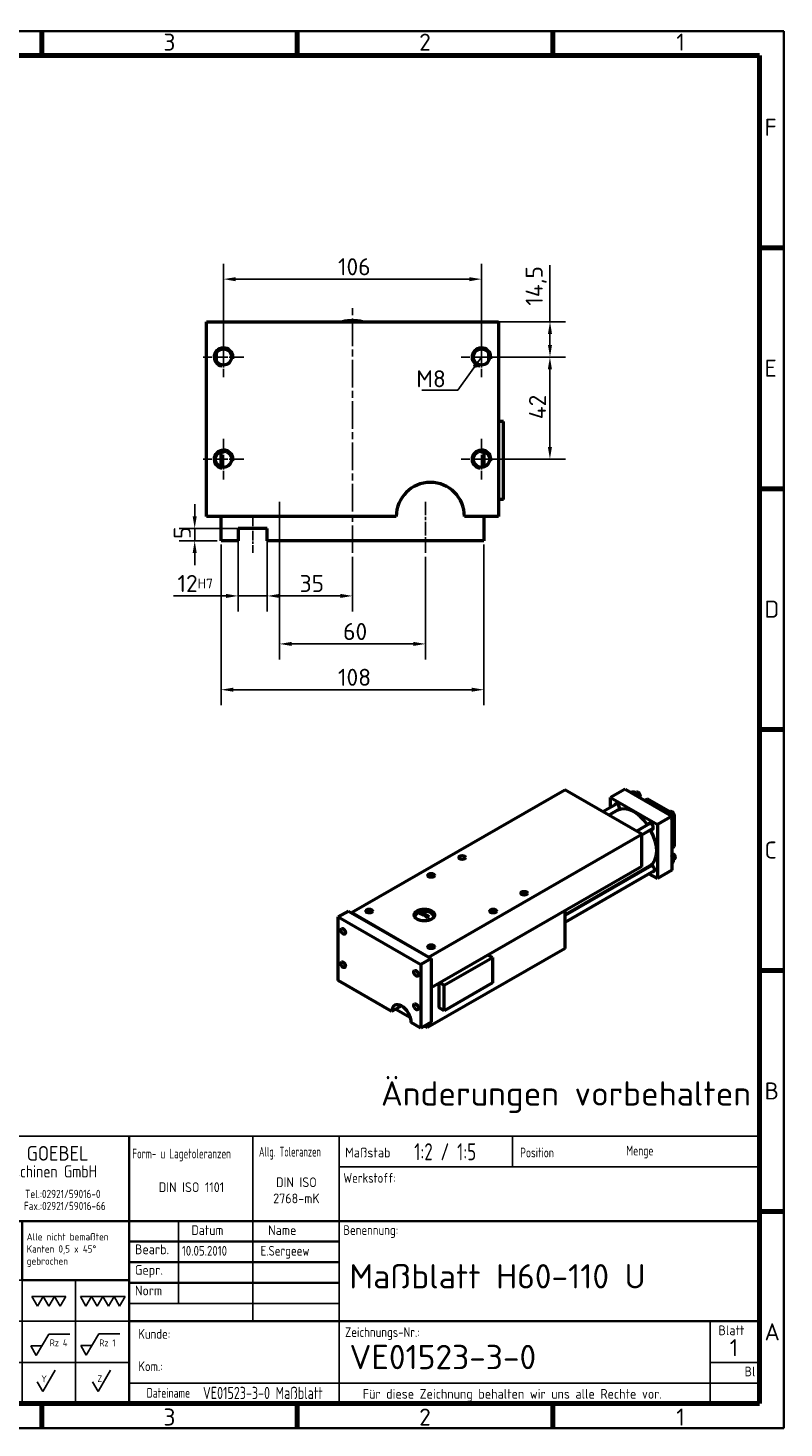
# Model space of a CAD drawing. Header units: millimetres. Extents: x 10 to 830, y 10 to 585.
# Tile 3 of 3: x 519 to 830, y 10 to 585. Entities that reach past the tile are written whole.
import ezdxf
from ezdxf.enums import TextEntityAlignment as Align

# ---------------------------------------------------------------- set-up
doc = ezdxf.new("R2010")
doc.units = ezdxf.units.MM
doc.header["$LTSCALE"] = 2
doc.linetypes.add('CHAIN', pattern=[0.3543, 0.2362, -0.0295, 0.0591, -0.0295])
doc.layers.get('0').update_dxf_attribs({"lineweight": 25})
for name, color, linetype, lineweight in [('AM_BOR', 7, 'Continuous', 50), ('Bemaßung (ISO)', 7, 'Continuous', 25), ('Mittellinie (ISO)', 7, 'Continuous', 25), ('Mittelpunktmarkierung (ISO)', 7, 'Continuous', 25), ('Rahmen (ISO)', 7, 'Continuous', 70), ('Sichtbar (ISO)', 7, 'Continuous', 50), ('Sichtbar schmal (ISO)', 7, 'Continuous', 35), ('Symbol (ISO)', 7, 'Continuous', 25), ('Titel (ISO)', 7, 'Continuous', 50)]:
    doc.layers.add(name, color=color, linetype=linetype, lineweight=lineweight)
doc.styles.add('ACDINTS_30', font='isocp.shx')
doc.styles.add('ACDINTS_31', font='isocp.shx')
doc.styles.add('ACDINTS_32', font='isocp.shx')
doc.styles.add('ACDINTS_33', font='isocp.shx')
doc.styles.add('ACDINTS_34', font='isocp.shx')
doc.styles.add('ACDINTS_35', font='isocp.shx')
doc.styles.add('ACDINTS_40', font='isocp.shx')
doc.styles.add('ACDINTS_41', font='isocp.shx')
doc.styles.add('Notiztext (DIN)', font='isocpeur.ttf')
doc.styles.get("Standard").update_dxf_attribs({"font": 'ISOCP.shx'})
doc.styles.add('TextStyle32', font='isocp.shx')
doc.styles.add('TextStyle51', font='isocp.shx', dxfattribs={"width": 0.8})
doc.styles.add('TextStyle52', font='isocp.shx', dxfattribs={"width": 0.8})
doc.styles.add('TextStyle53', font='isocp.shx')
doc.styles.add('TextStyle54', font='isocp.shx')
doc.styles.add('TextStyle55', font='isocp.shx', dxfattribs={"width": 0.8})
doc.styles.add('TextStyle56', font='isocp.shx', dxfattribs={"width": 0.8})
doc.styles.add('TextStyle59', font='isocp.shx', dxfattribs={"width": 0.8})
doc.styles.add('TextStyle60', font='isocp.shx', dxfattribs={"width": 0.8})
doc.styles.add('TextStyle61', font='isocp.shx', dxfattribs={"width": 0.8})
doc.styles.add('TextStyle62', font='isocp.shx')
doc.styles.add('TextStyle63', font='isocp.shx')
doc.styles.add('TextStyle64', font='isocp.shx', dxfattribs={"width": 0.8})
doc.styles.add('TextStyle65', font='isocp.shx', dxfattribs={"width": 0.8})
doc.dimstyles.new('Standard (DIN)', dxfattribs={"dimscale": 2, "dimtxt": 3.5, "dimasz": 2.5, "dimexe": 3.175, "dimexo": 0.8, "dimgap": 0.8, "dimtad": 1, "dimdec": 3, "dimrnd": 1e-08, "dimtxsty": 'Notiztext (DIN)', "dimcen": 0.09, "dimdle": 10, "dimclrd": 256, "dimclre": 256, "dimclrt": 256, "dimazin": 2, "dimtfac": 0.571429, "dimtdec": 3, "dimtmove": 0, "dimatfit": 3, "dimfxl": 1, "dimtolj": 1, "dimlwd": -1, "dimlwe": -1, "dimarcsym": 0})
doc.dimstyles.new('Standard - Methode 2a (DIN)$7', dxfattribs={"dimscale": 2, "dimtxt": 3.5, "dimasz": 2.5, "dimexe": 3.175, "dimexo": 0.8, "dimgap": 0.8, "dimtad": 1, "dimtih": 1, "dimtoh": 1, "dimrnd": 1e-08, "dimtxsty": 'Notiztext (DIN)', "dimcen": 0.09, "dimdle": 10, "dimclrd": 256, "dimclre": 256, "dimclrt": 256, "dimazin": 2, "dimtfac": 1, "dimtmove": 0, "dimatfit": 3, "dimfxl": 1, "dimtolj": 1, "dimlwd": -1, "dimlwe": -1, "dimarcsym": 0})

# ---------------------------------------------------------------- blocks, each defined once
blk = doc.blocks.new('Ränder Hagen+Goebel Rahmen')
at = {"layer": 'Rahmen (ISO)', "linetype": 'Continuous', "lineweight": 35}
for p, q in [((5, 292), (415, 292)), ((415, 292), (415, 5)), ((5, 5), (415, 5))]:
    blk.add_line(p, q, dxfattribs=at)
at = {"layer": 'Rahmen (ISO)'}
for p, q in [((262.5, 287), (262.5, 292)), ((315, 287), (315, 292)), ((367.5, 287), (367.5, 292)), ((10, 287), (410, 287)), ((410, 287), (410, 10)), ((410, 247.5), (415, 247.5)), ((410, 198), (415, 198)), ((410, 148.5), (415, 148.5)), ((410, 99), (415, 99)), ((410, 49.5), (415, 49.5)), ((10, 10), (410, 10)), ((262.5, 10), (262.5, 5)), ((315, 10), (315, 5)), ((367.5, 10), (367.5, 5))]:
    blk.add_line(p, q, dxfattribs=at)
at = {"layer": 'Symbol (ISO)', "char_height": 3.5, "style": 'Notiztext (DIN)'}
for s, insert, attachment_point in [('3', (288.75, 288), 8), ('2', (341.25, 288), 8), ('1', (393.75, 288), 8), ('F', (411, 272.25), 4), ('E', (411, 222.75), 4), ('D', (411, 173.25), 4), ('C', (411, 123.75), 4), ('B', (411, 74.25), 4), ('A', (411, 24.75), 4), ('3', (288.75, 9), 2), ('2', (341.25, 9), 2), ('1', (393.75, 9), 2)]:
    blk.add_mtext(s, dxfattribs=dict(at, insert=insert, attachment_point=attachment_point))
blk = doc.blocks.new('Schriftfelder Hagen+Goebel')
at = {"color": 7}
for p, q in [((294.29, 154.82), (111.41, 154.82)), ((111.41, 154.82), (111.41, 99.83)), ((294.29, 99.83), (294.29, 154.82)), ((111.41, 99.83), (294.29, 99.83))]:
    blk.add_line(p, q, dxfattribs=at)
at = {"color": 7, "linetype": 'Continuous', "lineweight": 25}
for p, q in [((117.99, 152.46), (117.99, 139.96)), ((118.25, 152.46), (118.25, 139.96)), ((114.07, 150.62), (114.07, 147.01)), ((114.34, 150.85), (114.34, 147.01)), ((114.6, 151.05), (114.6, 147.01)), ((114.87, 151.24), (114.87, 147.01)), ((115.13, 151.4), (115.13, 147.01)), ((115.4, 151.54), (115.4, 147.01)), ((115.67, 151.67), (115.67, 147.01)), ((115.93, 151.78), (115.93, 147.01)), ((116.2, 151.88), (116.2, 147.01)), ((116.39, 151.98), (116.39, 147.01)), ((119.85, 150.25), (119.85, 142.17)), ((120.12, 150.12), (120.12, 142.3)), ((120.38, 149.97), (120.38, 142.45)), ((120.65, 149.8), (120.65, 142.62)), ((120.92, 149.6), (120.92, 147.01)), ((121.23, 149.31), (122.36, 150.44)), ((121.71, 149.8), (121.71, 147.01)), ((121.98, 150.07), (121.98, 147.01)), ((122.25, 150.33), (122.25, 147.01)), ((122.51, 150.25), (122.51, 147.01)), ((122.78, 149.97), (122.78, 147.01)), ((123.04, 149.62), (123.04, 147.01)), ((114.07, 147.01), (116.39, 147.01)), ((120.78, 147.01), (124.06, 147.01)), ((120.78, 147.01), (120.78, 145.41)), ((121.18, 149.36), (121.18, 147.01)), ((121.45, 149.54), (121.45, 147.01)), ((123.31, 149.2), (123.31, 147.01)), ((123.58, 148.68), (123.58, 147.01)), ((123.84, 147.97), (123.84, 147.01)), ((114.07, 145.41), (114.07, 141.8)), ((114.07, 145.41), (116.39, 145.41)), ((114.34, 145.41), (114.34, 141.57)), ((114.6, 145.41), (114.6, 141.37)), ((114.87, 145.41), (114.87, 141.18)), ((115.13, 145.41), (115.13, 141.02)), ((115.4, 145.41), (115.4, 140.88)), ((115.67, 145.41), (115.67, 140.75)), ((115.93, 145.41), (115.93, 140.64)), ((116.2, 145.41), (116.2, 140.54)), ((116.39, 145.41), (116.39, 140.44)), ((120.78, 145.41), (122.44, 145.41)), ((120.92, 145.41), (120.92, 142.82)), ((121.18, 145.41), (121.18, 143.06)), ((121.45, 145.41), (121.45, 143.34)), ((121.71, 145.41), (121.71, 143.68)), ((121.98, 145.41), (121.98, 144.11)), ((122.25, 145.41), (122.25, 144.7)), ((111.41, 125.21), (142.75, 125.21)), ((120.75, 125.21), (120.75, 99.83)), ((131.75, 125.21), (131.75, 99.83)), ((142.75, 125.21), (142.75, 99.83)), ((153.75, 125.21), (153.75, 99.83)), ((111.41, 116.75), (164.75, 116.75)), ((111.41, 108.29), (164.75, 108.29))]:
    blk.add_line(p, q, dxfattribs=at)
at = {"color": 7, "linetype": 'Continuous', "lineweight": 35}
blk.add_line((142.75, 125.21), (164.75, 125.21), dxfattribs=at)
for p, q in [((125.1, 121.84), (127.41, 121.84)), ((125.1, 121.84), (126.25, 119.84)), ((126.25, 119.84), (127.41, 121.84)), ((134.94, 121.85), (137.25, 121.85)), ((134.94, 121.85), (136.1, 119.85)), ((136.1, 119.85), (137.25, 121.85)), ((137.25, 121.85), (138.41, 119.85)), ((137.25, 121.85), (139.56, 121.85)), ((138.41, 119.85), (139.56, 121.85)), ((144.79, 121.84), (147.1, 121.84)), ((144.79, 121.84), (145.94, 119.84)), ((145.94, 119.84), (147.1, 121.84)), ((148.25, 119.84), (147.1, 121.84)), ((149.41, 121.84), (147.1, 121.84)), ((149.41, 121.84), (148.25, 119.84)), ((149.41, 121.84), (150.56, 119.84)), ((149.41, 121.84), (151.72, 121.84)), ((150.56, 119.84), (151.72, 121.84)), ((154.73, 121.84), (155.88, 119.84)), ((154.73, 121.84), (157.04, 121.84)), ((155.88, 119.84), (157.04, 121.84)), ((157.04, 121.84), (159.35, 121.84)), ((157.04, 121.84), (158.19, 119.84)), ((158.19, 119.84), (159.35, 121.84)), ((161.66, 121.84), (159.35, 121.84)), ((160.5, 119.84), (159.35, 121.84)), ((161.66, 121.84), (160.5, 119.84)), ((161.66, 121.84), (163.97, 121.84)), ((161.66, 121.84), (162.81, 119.84)), ((162.81, 119.84), (163.97, 121.84)), ((113.6, 109.77), (116.15, 114.17)), ((116.15, 114.17), (120.35, 114.17)), ((123.01, 109.74), (125.55, 114.14)), ((125.55, 114.14), (130.76, 114.14)), ((134.08, 109.74), (136.62, 114.14)), ((136.62, 114.14), (141.57, 114.14)), ((145.69, 109.7), (148.23, 114.1)), ((148.23, 114.1), (152.55, 114.1)), ((155.96, 109.79), (158.5, 114.19)), ((158.5, 114.19), (162.82, 114.19)), ((112.45, 111.77), (113.6, 109.77)), ((121.85, 111.74), (123.01, 109.74)), ((121.85, 111.74), (124.16, 111.74)), ((132.92, 111.74), (134.08, 109.74)), ((132.92, 111.74), (135.23, 111.74)), ((144.53, 111.7), (146.84, 111.7)), ((144.53, 111.7), (145.69, 109.7)), ((154.81, 111.79), (157.12, 111.79)), ((154.81, 111.79), (155.96, 109.79)), ((115.4, 102.33), (117.94, 106.73)), ((124.85, 102.33), (127.39, 106.73)), ((135.92, 102.33), (138.46, 106.73)), ((147.01, 102.33), (149.55, 106.73)), ((158.39, 102.33), (160.93, 106.73)), ((114.25, 104.33), (115.4, 102.33)), ((123.7, 104.33), (124.85, 102.33)), ((134.76, 104.33), (135.92, 102.33)), ((145.85, 104.33), (147.01, 102.33)), ((157.23, 104.33), (158.39, 102.33))]:
    blk.add_line(p, q)
at = {"color": 7, "lineweight": 35}
blk.add_line((164.75, 120.98), (164.75, 99.83), dxfattribs=at)
at = {"color": 7, "linetype": 'Continuous', "lineweight": 25}
for radius in [6.25, 5.99]:
    blk.add_circle((118.12, 146.21), radius, dxfattribs=at)
blk.add_circle((115.4, 103.66), 0.667)
for start, end in [(45, 66.8002), (293.1998, 349.5243)]:
    blk.add_arc((118.12, 146.21), 4.39, start, end, dxfattribs=at)
for centre, start, end in [((114.92, 120.36), 21.9122, 185.4858), ((117.09, 121.23), 201.9122, 5.4858)]:
    blk.add_arc(centre, 1.17, start, end)
at = {"layer": 'AM_BOR', "color": 7, "linetype": 'Continuous', "lineweight": 35}
for p, q in [((164.75, 154.82), (164.75, 120.98)), ((111.41, 137.35), (294.29, 137.35)), ((142.75, 125.21), (142.75, 137.35))]:
    blk.add_line(p, q, dxfattribs=at)
at = {"layer": 'AM_BOR', "color": 7, "linetype": 'Continuous', "lineweight": 25}
for p, q in [((190.15, 154.82), (190.15, 116.75)), ((207.93, 154.82), (207.93, 99.83)), ((243.49, 154.82), (243.49, 148.49)), ((207.93, 148.49), (294.29, 148.49)), ((174.91, 137.35), (174.91, 120.43)), ((164.75, 120.43), (207.93, 120.43)), ((284.13, 116.75), (284.13, 99.83)), ((284.13, 108.29), (294.29, 108.29)), ((164.75, 104.06), (294.29, 104.06))]:
    blk.add_line(p, q, dxfattribs=at)
at = {"layer": 'AM_BOR', "color": 7, "lineweight": 35}
blk.add_line((164.75, 116.75), (294.29, 116.75), dxfattribs=at)
at = {"layer": 'Titel (ISO)', "color": 7, "linetype": 'Continuous', "lineweight": 35}
for p, q in [((164.75, 133.12), (207.93, 133.12)), ((164.75, 128.89), (207.93, 128.89)), ((207.93, 124.66), (164.75, 124.66))]:
    blk.add_line(p, q, dxfattribs=at)
at = {"color": 7}
blk.add_text('HAGEN & GOEBEL', height=3, dxfattribs=at).set_placement((126.55, 149.76))
at = {"color": 7, "width": 0.9}
for s, height, p in [('Werkzeugmaschinen GmbH', 2.5, (125.45, 146.3)), ('Sälzerweg 3', 1.7, (124.88, 142.11)), ('Tel.:02921/59016-0', 1.7, (143.38, 142.07)), ('D-59494 Soest', 1.7, (124.99, 139.35)), ('Fax.:02921/59016-66', 1.7, (143.13, 139.6))]:
    blk.add_text(s, height=height, dxfattribs=at).set_placement(p)
at = {"color": 7, "style": 'ACDINTS_30', "width": 0.8}
blk.add_text('Oberflächenbeschaffenheit', height=2, dxfattribs=at).set_placement((113.16, 132.88))
at = {"color": 7, "style": 'ACDINTS_30'}
for s, p in [('Gepr.', (165.95, 126.31)), ('Norm', (165.95, 122.08))]:
    blk.add_text(s, height=2, dxfattribs=at).set_placement(p)
at = {"color": 7, "char_height": 2, "attachment_point": 1, "line_spacing_factor": 0.332}
for s, insert in [('\\fISOCP|b0|i0;\\W0.90;\\H2.0000;Werkstoff:', (208.77, 147.21)), ('\\fISOCP|b0|i0;\\W0.90;\\H2.0000;Benennung:', (208.76, 136.5)), ('\\fISOCP|b0|i0;\\W0.90;\\H2.0000;Zeichnungs-Nr.:', (209.11, 115.53))]:
    blk.add_mtext(s, dxfattribs=dict(at, insert=insert))
at = {"char_height": 1.4}
for s, insert, attachment_point, style in [('roh', (117.1, 114.56), 7, 'ACDINTS_40'), ('Rz 63', (125.53, 111.62), 7, 'ACDINTS_40'), ('Rz 16', (136.89, 111.67), 7, 'ACDINTS_40'), ('Rz 4', (148.45, 111.63), 7, 'ACDINTS_40'), ('Rz 1', (158.63, 111.62), 7, 'ACDINTS_40'), ('W', (125.69, 104.24), 9, 'ACDINTS_41'), ('X', (136.76, 104.25), 9, 'ACDINTS_41'), ('Y', (147.85, 104.24), 9, 'ACDINTS_41'), ('Z', (159.23, 104.26), 9, 'ACDINTS_41')]:
    blk.add_mtext(s, dxfattribs=dict(at, insert=insert, attachment_point=attachment_point, style=style))
at = {"color": 7, "insert": (166.66, 115.16), "char_height": 2, "width": 31.2179, "attachment_point": 1, "line_spacing_factor": 0.996}
blk.add_mtext('\\fISOCP|b0|i0;\\W0.90;\\H2.0000;Kunde:\\P\\PKom.:', dxfattribs=at)
at = {"layer": 'AM_BOR', "color": 7, "style": 'ACDINTS_30'}
for s, width, p in [('Allg. Toleranzen', 0.7, (191.43, 150.6)), ('Position', 0.8, (245.09, 150.43)), ('Menge', 0.8, (266.9, 150.83)), ('Form- u Lagetoleranzen', 0.75, (165.41, 150.21)), ('Dateiname', 0.8, (168.36, 101.05))]:
    blk.add_text(s, height=2, dxfattribs=dict(at, width=width)).set_placement(p)
for s, p in [('Maßstab', (209.15, 150.43)), ('Bearb.', (165.95, 130.54))]:
    blk.add_text(s, height=2, dxfattribs=at).set_placement(p)
at = {"layer": 'AM_BOR', "color": 7, "style": 'ACDINTS_32', "width": 0.983632}
blk.add_text('Datum', height=2, dxfattribs=at).set_placement((180.84, 134.48), align=Align.CENTER)
at = {"layer": 'AM_BOR', "color": 7, "style": 'ACDINTS_31'}
blk.add_text('Name', height=2, dxfattribs=at).set_placement((199.12, 134.48), align=Align.RIGHT)
at = {"layer": 'AM_BOR', "color": 7, "style": 'ACDINTS_32'}
for s, p in [('Blatt', (288.5, 113.9)), ('Bl', (292.31, 105.44))]:
    blk.add_text(s, height=2, dxfattribs=at).set_placement(p, align=Align.CENTER)
at = {"layer": 'AM_BOR', "color": 7, "line_spacing_factor": 0.996}
for s, insert, char_height, width, attachment_point, style in [('DIN ISO 2768-mK', (199.12, 141), 2, 15.0375, 8, 'ACDINTS_34'), (' \\PAlle nicht bemaßten Kanten 0,5 x 45° gebrochen', (143.71, 137.35), 1.5, 20.5101, 1, 'ACDINTS_35')]:
    blk.add_mtext(s, dxfattribs=dict(at, insert=insert, char_height=char_height, width=width, attachment_point=attachment_point, style=style))
at = {"layer": 'AM_BOR', "color": 7, "char_height": 2, "line_spacing_factor": 0.332}
for s, insert, attachment_point, style in [('DIN ISO 1101', (177.55, 143.3), 8, 'ACDINTS_34'), ('DIN ISO 1302 Reihe 3', (114.36, 130.23), 1, 'ACDINTS_33'), ('Für diese Zeichnung behalten wir uns alle Rechte vor.', (212.76, 102.85), 1, 'ACDINTS_33')]:
    blk.add_mtext(s, dxfattribs=dict(at, insert=insert, attachment_point=attachment_point, style=style))
at = {"layer": 'AM_BOR', "color": 7}
for tag, p, height, style, width in [('Maßstab:', (223.33, 149.84), 3.5, 'TextStyle64', 0.8), ('Positionsnummer', (254.96, 149.95), 3.5, 'TextStyle61', 0.8), ('Menge', (277.56, 149.84), 3.5, 'TextStyle60', 0.8), ('Material', (224.04, 143.99), 3, 'TextStyle52', 0.8), ('Halbzeug_(1.Zeile)', (261.93, 144.06), 3, 'TextStyle56', 0.8), ('Material_(2.Zeile)', (224.02, 139.81), 3, 'TextStyle51', 0.8), ('Halbzeug_(2.Zeile)', (261.93, 139.78), 3, 'TextStyle55', 0.8), ('ERSTELLUNGSDATUM', (175.59, 130.24), 2, 'TextStyle63', 0.9), ('AUTOR', (191.76, 130.24), 2, 'TextStyle62', 0.9), ('KONTROLLDATUM', (175.75, 126.01), 2, 'TextStyle53', 0.9), ('KONTROLLIERT_VON', (192.23, 126.32), 2, 'TextStyle54', 0.9), ('Beschreibung_2', (213.59, 121), 3.5, 'TextStyle59', 0.8), ('DATEINAME', (179.92, 100.78), 2.5, 'TextStyle65', 0.8)]:
    blk.add_attdef(tag, p, '', height=height, dxfattribs=dict(at, style=style, width=width))
at = {"layer": 'AM_BOR', "color": 7, "style": 'TextStyle32'}
blk.add_attdef('Plot-Datum', text='', height=3, dxfattribs=at).set_placement((288.92, 100.24), align=Align.CENTER)
at = {"layer": 'Titel (ISO)', "style": 'Notiztext (DIN)'}
blk.add_attdef('TITEL', text='', height=5, dxfattribs=at).set_placement((210, 126), align=Align.MIDDLE_LEFT)
blk.add_attdef('Blattnummer', text='', height=3.5, dxfattribs=at).set_placement((290.13, 111.34), align=Align.MIDDLE_CENTER)
at = {"layer": 'Titel (ISO)', "color": 7, "style": 'Notiztext (DIN)'}
blk.add_attdef('BAUTEILNUMMER', text='', height=5, dxfattribs=at).set_placement((210.03, 109.41), align=Align.MIDDLE_LEFT)
blk = doc.blocks.new('*D22')
at = {"layer": 'Bemaßung (ISO)'}
for p, q in [((587.86, 384.6), (587.86, 389.6)), ((616.1, 379.6), (581.51, 379.6)), ((597.1, 374.6), (581.51, 374.6)), ((587.86, 379.6), (587.86, 374.6)), ((587.86, 369.6), (587.86, 364.6))]:
    blk.add_line(p, q, dxfattribs=at)
for points in [[(587.03, 384.6), (588.69, 384.6), (587.86, 379.6)], [(587.03, 369.6), (588.69, 369.6), (587.86, 374.6)]]:
    blk.add_solid(points, dxfattribs=at)
at = {"layer": 'Defpoints', "color": 0}
for p in [(587.86, 374.6), (598.7, 374.6), (617.7, 379.6)]:
    blk.add_point(p, dxfattribs=at)
at = {"layer": 'Bemaßung (ISO)', "insert": (579.26, 375.35), "char_height": 7, "attachment_point": 1, "rotation": 90, "style": 'Notiztext (DIN)'}
blk.add_mtext('\\A1;5', dxfattribs=at)
blk = doc.blocks.new('*D23')
at = {"layer": 'Bemaßung (ISO)'}
for p, q in [((605.7, 378), (605.7, 345.58)), ((617.7, 378), (617.7, 345.58)), ((600.7, 351.93), (579.2, 351.93)), ((617.7, 351.93), (605.7, 351.93)), ((622.7, 351.93), (627.7, 351.93))]:
    blk.add_line(p, q, dxfattribs=at)
for points in [[(600.7, 352.76), (600.7, 351.09), (605.7, 351.93)], [(622.7, 352.76), (622.7, 351.09), (617.7, 351.93)]]:
    blk.add_solid(points, dxfattribs=at)
at = {"layer": 'Defpoints', "color": 0}
for p in [(605.7, 379.6), (617.7, 379.6), (605.7, 351.93)]:
    blk.add_point(p, dxfattribs=at)
at = {"layer": 'Bemaßung (ISO)', "insert": (580.8, 360.53), "char_height": 7, "attachment_point": 1, "style": 'Notiztext (DIN)'}
blk.add_mtext('\\A1;12\\fISOCPEUR|b0|i0;\\H4.0000;H7', dxfattribs=at)
blk = doc.blocks.new('*D24')
at = {"layer": 'Bemaßung (ISO)'}
for p, q in [((617.7, 373), (617.7, 345.58)), ((652.7, 368), (652.7, 345.58)), ((622.7, 351.93), (647.7, 351.93))]:
    blk.add_line(p, q, dxfattribs=at)
for points in [[(622.7, 352.76), (622.7, 351.09), (617.7, 351.93)], [(647.7, 352.76), (647.7, 351.09), (652.7, 351.93)]]:
    blk.add_solid(points, dxfattribs=at)
at = {"layer": 'Defpoints', "color": 0}
for p in [(617.7, 374.6), (652.7, 369.6), (652.7, 351.93)]:
    blk.add_point(p, dxfattribs=at)
at = {"layer": 'Bemaßung (ISO)', "insert": (631, 360.53), "char_height": 7, "attachment_point": 1, "style": 'Notiztext (DIN)'}
blk.add_mtext('\\A1;35', dxfattribs=at)
blk = doc.blocks.new('*D25')
at = {"layer": 'Bemaßung (ISO)'}
for p, q in [((622.7, 389), (622.7, 325.85)), ((682.7, 368), (682.7, 325.85)), ((627.7, 332.2), (677.7, 332.2))]:
    blk.add_line(p, q, dxfattribs=at)
for points in [[(627.7, 333.03), (627.7, 331.37), (622.7, 332.2)], [(677.7, 333.03), (677.7, 331.37), (682.7, 332.2)]]:
    blk.add_solid(points, dxfattribs=at)
at = {"layer": 'Defpoints', "color": 0}
for p in [(622.7, 390.6), (682.7, 369.6), (682.7, 332.2)]:
    blk.add_point(p, dxfattribs=at)
at = {"layer": 'Bemaßung (ISO)', "insert": (648.87, 340.8), "char_height": 7, "attachment_point": 1, "style": 'Notiztext (DIN)'}
blk.add_mtext('\\A1;60', dxfattribs=at)
blk = doc.blocks.new('*D26')
at = {"layer": 'Bemaßung (ISO)'}
for p, q in [((598.7, 373), (598.7, 307.04)), ((706.7, 373), (706.7, 307.04)), ((603.7, 313.39), (701.7, 313.39))]:
    blk.add_line(p, q, dxfattribs=at)
for points in [[(603.7, 314.22), (603.7, 312.56), (598.7, 313.39)], [(701.7, 314.22), (701.7, 312.56), (706.7, 313.39)]]:
    blk.add_solid(points, dxfattribs=at)
at = {"layer": 'Defpoints', "color": 0}
for p in [(598.7, 374.6), (706.7, 374.6), (706.7, 313.39)]:
    blk.add_point(p, dxfattribs=at)
at = {"layer": 'Bemaßung (ISO)', "insert": (646.75, 321.99), "char_height": 7, "attachment_point": 1, "style": 'Notiztext (DIN)'}
blk.add_mtext('\\A1;108', dxfattribs=at)
blk = doc.blocks.new('*D27')
at = {"layer": 'Bemaßung (ISO)'}
for p, q in [((599.7, 451.7), (599.7, 488.45)), ((705.7, 451.7), (705.7, 488.45)), ((604.7, 482.1), (700.7, 482.1))]:
    blk.add_line(p, q, dxfattribs=at)
for points in [[(604.7, 482.93), (604.7, 481.26), (599.7, 482.1)], [(700.7, 482.93), (700.7, 481.26), (705.7, 482.1)]]:
    blk.add_solid(points, dxfattribs=at)
at = {"layer": 'Defpoints', "color": 0}
for p in [(705.7, 482.1), (599.7, 450.1), (705.7, 450.1)]:
    blk.add_point(p, dxfattribs=at)
at = {"layer": 'Bemaßung (ISO)', "insert": (646.75, 490.7), "char_height": 7, "attachment_point": 1, "style": 'Notiztext (DIN)'}
blk.add_mtext('\\A1;106', dxfattribs=at)
blk = doc.blocks.new('*D28')
at = {"layer": 'Bemaßung (ISO)'}
for p, q in [((733.85, 464.6), (733.85, 487.85)), ((594.3, 464.6), (740.2, 464.6)), ((733.85, 455.1), (733.85, 459.6)), ((707.3, 450.1), (740.2, 450.1))]:
    blk.add_line(p, q, dxfattribs=at)
for points in [[(733.01, 459.6), (734.68, 459.6), (733.85, 464.6)], [(733.01, 455.1), (734.68, 455.1), (733.85, 450.1)]]:
    blk.add_solid(points, dxfattribs=at)
at = {"layer": 'Defpoints', "color": 0}
for p in [(592.7, 464.6), (705.7, 450.1), (733.85, 450.1)]:
    blk.add_point(p, dxfattribs=at)
at = {"layer": 'Bemaßung (ISO)', "insert": (723.85, 471.2), "char_height": 7, "attachment_point": 1, "rotation": 90, "style": 'Notiztext (DIN)'}
blk.add_mtext('\\A1;14,5', dxfattribs=at)
blk = doc.blocks.new('*D29')
at = {"layer": 'Bemaßung (ISO)'}
for p, q in [((707.3, 450.1), (740.17, 450.1)), ((733.82, 445.1), (733.82, 413.1)), ((707.3, 408.1), (740.17, 408.1))]:
    blk.add_line(p, q, dxfattribs=at)
for points in [[(732.98, 445.1), (734.65, 445.1), (733.82, 450.1)], [(732.98, 413.1), (734.65, 413.1), (733.82, 408.1)]]:
    blk.add_solid(points, dxfattribs=at)
at = {"layer": 'Defpoints', "color": 0}
for p in [(705.7, 450.1), (705.7, 408.1), (733.82, 408.1)]:
    blk.add_point(p, dxfattribs=at)
at = {"layer": 'Bemaßung (ISO)', "insert": (725.22, 424.55), "char_height": 7, "attachment_point": 1, "rotation": 90, "style": 'Notiztext (DIN)'}
blk.add_mtext('\\A1;42', dxfattribs=at)

msp = doc.modelspace()

# ---------------------------------------------------------------- linework, layer by layer
at = {"layer": 'Mittellinie (ISO)', "linetype": 'CHAIN', "ltscale": 23.990969}
msp.add_line((652.702, 369.5951), (652.702, 470.8989), dxfattribs=at)
at = {"layer": 'Mittellinie (ISO)', "linetype": 'CHAIN', "ltscale": 11.667578}
for p, q in [((622.702, 390.5951), (622.702, 369.5951)), ((682.702, 390.5951), (682.702, 369.5951))]:
    msp.add_line(p, q, dxfattribs=at)
at = {"layer": 'Mittellinie (ISO)', "linetype": 'CHAIN', "ltscale": 8.333956}
msp.add_line((611.702, 384.5951), (611.702, 369.5951), dxfattribs=at)
at = {"layer": 'Mittelpunktmarkierung (ISO)', "linetype": 'CHAIN', "ltscale": 9.249035}
for p, q in [((599.702, 458.4186), (599.702, 441.7716)), ((705.702, 458.4186), (705.702, 441.7716)), ((608.0255, 450.0951), (591.3785, 450.0951)), ((714.0255, 450.0951), (697.3785, 450.0951)), ((599.702, 416.4186), (599.702, 399.7716)), ((705.702, 416.4186), (705.702, 399.7716)), ((608.0255, 408.0951), (591.3785, 408.0951)), ((714.0255, 408.0951), (697.3785, 408.0951))]:
    msp.add_line(p, q, dxfattribs=at)
at = {"layer": 'Sichtbar (ISO)'}
for p, q in [((592.702, 384.5951), (592.702, 464.5951)), ((592.702, 464.5951), (712.702, 464.5951)), ((712.702, 464.5951), (712.702, 384.5951)), ((596.702, 451.5254), (596.702, 448.6649)), ((708.702, 448.6649), (708.702, 451.5254)), ((714.702, 423.5951), (712.702, 423.5951)), ((714.702, 391.5951), (714.702, 423.5951)), ((598.702, 404.9257), (598.702, 411.2646)), ((706.702, 411.2646), (706.702, 404.9257)), ((714.702, 391.5951), (712.702, 391.5951)), ((670.702, 384.5951), (592.702, 384.5951)), ((598.702, 374.5951), (598.702, 384.5951)), ((712.702, 384.5951), (698.702, 384.5951)), ((706.702, 384.5951), (706.702, 374.5951)), ((605.702, 374.5951), (598.702, 374.5951)), ((617.702, 379.5951), (605.702, 379.5951)), ((605.702, 379.5951), (605.702, 374.5951)), ((617.702, 374.5951), (617.702, 379.5951)), ((706.702, 374.5951), (617.702, 374.5951)), ((652.2427, 221.7891), (739.9239, 272.2814)), ((771.6023, 254.039), (739.9239, 272.2814)), ((764.6726, 272.4992), (758.7329, 269.0787)), ((764.6726, 272.4992), (783.9059, 261.4235)), ((767.0898, 271.1072), (767.2108, 271.177)), ((767.7139, 270.7479), (768.6357, 271.2787)), ((768.9697, 270.9928), (769.4477, 271.268)), ((770.1906, 271.1255), (770.0498, 271.2073)), ((755.5656, 263.2739), (761.1822, 266.5083)), ((758.7329, 265.0978), (758.7329, 269.0787)), ((758.7329, 269.0787), (777.9662, 258.003)), ((769.9555, 269.457), (770.039, 269.5051)), ((770.5338, 269.124), (770.6453, 269.1882)), ((770.895, 269.9024), (770.895, 269.7395)), ((772.6076, 267.9298), (773.7236, 268.5724)), ((783.1041, 263.1705), (773.7236, 268.5724)), ((757.9703, 261.8892), (762.3799, 264.4285)), ((761.7624, 263.8611), (758.1541, 261.7833)), ((758.7329, 262.1166), (758.7329, 262.3283)), ((783.9059, 261.4235), (777.9662, 258.003)), ((780.9323, 263.1359), (781.6011, 263.521)), ((782.4985, 262.234), (783.2328, 262.6568)), ((782.811, 263.0018), (783.3069, 263.2873)), ((783.9059, 261.4235), (783.9059, 239.1862)), ((783.9059, 260.4437), (784.1051, 260.5584)), ((784.0499, 263.1448), (783.9091, 263.2266)), ((784.0306, 260.9345), (784.5046, 261.2075)), ((785.0373, 262.0573), (784.7055, 262.2484)), ((784.7543, 261.8943), (785.0373, 262.0573)), ((784.7543, 261.9217), (784.7543, 261.7588)), ((785.0373, 248.9766), (785.0373, 262.0573)), ((683.921, 203.5467), (771.6023, 254.039)), ((769.4246, 255.293), (775.0415, 258.5276)), ((771.6023, 253.7776), (776.2392, 256.4478)), ((771.6023, 240.7293), (771.6023, 254.039)), ((777.9662, 258.003), (777.9662, 235.7657)), ((783.9059, 248.325), (785.0373, 248.9766)), ((783.9059, 242.7222), (784.6714, 243.1631)), ((784.6158, 245.7631), (784.475, 245.8448)), ((784.5956, 243.5523), (785.0705, 243.8258)), ((785.3202, 244.5399), (785.3202, 244.377)), ((771.6023, 240.7293), (685.0524, 190.8886)), ((740.0653, 220.6785), (775.6074, 241.1458)), ((774.9368, 240.9833), (740.0653, 220.9022)), ((740.0653, 217.909), (776.8051, 239.066)), ((772.1155, 239.135), (771.9213, 239.2468)), ((777.9662, 235.7657), (774.5201, 237.7502)), ((783.9059, 239.1862), (777.9662, 235.7657)), ((651.1113, 222.4406), (646.8686, 219.9975)), ((646.8686, 193.8359), (646.8686, 219.9975)), ((646.8686, 219.9975), (680.8098, 200.4521)), ((651.1113, 222.4406), (685.0524, 202.8952)), ((683.921, 203.5467), (652.2427, 221.7891)), ((684.1641, 219.8568), (680.8495, 221.7656)), ((740.0653, 207.0979), (740.0653, 222.5684)), ((685.0524, 202.8952), (680.8098, 200.4521)), ((740.0653, 207.0979), (683.4968, 174.5222)), ((685.0524, 202.8952), (685.0524, 176.7337)), ((690.4264, 191.9306), (710.2254, 203.3321)), ((710.2254, 203.3321), (708.4432, 204.3584)), ((710.2254, 203.3321), (710.2254, 192.8675)), ((680.8098, 200.4521), (680.8098, 174.2905)), ((668.9304, 181.1314), (646.8686, 193.8359)), ((688.1637, 192.6803), (688.1637, 182.7691)), ((690.4264, 191.9306), (688.6442, 192.957)), ((710.2254, 192.8675), (690.4264, 181.466)), ((690.4264, 181.466), (690.4264, 191.9306)), ((672.9055, 183.4206), (668.9304, 181.1314)), ((676.5388, 178.5291), (670.4751, 182.021)), ((690.4264, 181.466), (688.1637, 182.7691)), ((680.8098, 174.2905), (676.85, 176.5708)), ((685.0524, 176.7337), (680.8098, 174.2905)), ((683.4968, 174.5222), (682.3544, 175.1801)), ((683.4968, 175.8379), (683.4968, 174.5222))]:
    msp.add_line(p, q, dxfattribs=at)
at = {"layer": 'Sichtbar (ISO)', "flags": 128}
for points in [[(768.6357, 271.2787), (768.5899, 271.2863), (768.5439, 271.2927), (768.4977, 271.2979), (768.4512, 271.3021), (768.4041, 271.3053), (768.3564, 271.3075), (768.308, 271.3087), (768.2587, 271.3089), (768.2083, 271.3082), (768.1568, 271.3066), (768.1039, 271.3041), (768.0496, 271.3006), (767.9936, 271.2962), (767.9359, 271.2908), (767.8762, 271.2845), (767.8143, 271.2772), (767.75, 271.2688), (767.6831, 271.2594), (767.6133, 271.2488), (767.5404, 271.2371), (767.464, 271.2241), (767.3839, 271.2098), (767.2997, 271.1941), (767.2108, 271.177)], [(770.039, 269.5051), (769.9942, 269.6013), (769.9492, 269.6933), (769.904, 269.7817), (769.8584, 269.8668), (769.8122, 269.9489), (769.7654, 270.0284), (769.7179, 270.1055), (769.6694, 270.1805), (769.6199, 270.2537), (769.5692, 270.3253), (769.5172, 270.3956), (769.4637, 270.4647), (769.4086, 270.5328), (769.3517, 270.6002), (769.2928, 270.6671), (769.2317, 270.7337), (769.1683, 270.8001), (769.1023, 270.8666), (769.0334, 270.9333), (768.9614, 271.0005), (768.886, 271.0684), (768.8068, 271.1373), (768.7235, 271.2073), (768.6357, 271.2787)], [(770.0687, 269.3918), (770.0676, 269.3964), (770.0664, 269.4011), (770.0653, 269.4058), (770.0641, 269.4104), (770.063, 269.4151), (770.0618, 269.4198), (770.0606, 269.4245), (770.0594, 269.4291), (770.0582, 269.4338), (770.057, 269.4385), (770.0557, 269.4433), (770.0545, 269.448), (770.0533, 269.4527), (770.052, 269.4574), (770.0508, 269.4622), (770.0495, 269.4669), (770.0482, 269.4716), (770.0469, 269.4764), (770.0456, 269.4812), (770.0443, 269.4859), (770.043, 269.4907), (770.0417, 269.4955), (770.0404, 269.5003), (770.039, 269.5051)], [(783.2328, 262.6568), (783.1771, 262.71), (783.1217, 262.7606), (783.0664, 262.8086), (783.0109, 262.8545), (782.9551, 262.8983), (782.8989, 262.9403), (782.8421, 262.9806), (782.7846, 263.0193), (782.726, 263.0567), (782.6664, 263.0928), (782.6056, 263.1278), (782.5432, 263.1617), (782.4793, 263.1946), (782.4135, 263.2268), (782.3457, 263.2581), (782.2756, 263.2889), (782.2031, 263.319), (782.1278, 263.3487), (782.0495, 263.3779), (781.9679, 263.4069), (781.8827, 263.4355), (781.7934, 263.4641), (781.6997, 263.4925), (781.6011, 263.521)], [(783.889, 261.4332), (783.8704, 261.486), (783.8513, 261.5382), (783.8317, 261.5898), (783.8114, 261.641), (783.7905, 261.6918), (783.769, 261.7422), (783.7468, 261.7923), (783.7239, 261.8422), (783.7003, 261.8919), (783.6759, 261.9414), (783.6508, 261.991), (783.6248, 262.0405), (783.598, 262.09), (783.5703, 262.1397), (783.5416, 262.1896), (783.512, 262.2397), (783.4813, 262.29), (783.4495, 262.3408), (783.4166, 262.392), (783.3825, 262.4436), (783.3471, 262.4959), (783.3104, 262.5488), (783.2723, 262.6024), (783.2328, 262.6568)], [(784.1051, 260.5584), (784.0983, 260.5982), (784.0913, 260.6373), (784.0843, 260.6758), (784.0771, 260.7138), (784.0698, 260.7513), (784.0624, 260.7882), (784.0548, 260.8246), (784.0471, 260.8605), (784.0393, 260.896), (784.0314, 260.931), (784.0234, 260.9656), (784.0152, 260.9997), (784.0069, 261.0335), (783.9984, 261.0669), (783.9898, 261.0999), (783.9811, 261.1326), (783.9722, 261.1649), (783.9632, 261.1969), (783.954, 261.2286), (783.9447, 261.26), (783.9353, 261.2912), (783.9256, 261.322), (783.9159, 261.3527), (783.9059, 261.383)], [(783.9059, 260.1053), (783.9168, 260.1246), (783.9275, 260.1438), (783.9379, 260.1629), (783.9481, 260.1819), (783.958, 260.2008), (783.9677, 260.2196), (783.9771, 260.2384), (783.9864, 260.2571), (783.9954, 260.2758), (784.0042, 260.2945), (784.0127, 260.3132), (784.0211, 260.3318), (784.0292, 260.3504), (784.0371, 260.3691), (784.0448, 260.3877), (784.0523, 260.4064), (784.0596, 260.4252), (784.0667, 260.444), (784.0736, 260.4628), (784.0803, 260.4817), (784.0868, 260.5007), (784.0931, 260.5199), (784.0992, 260.5391), (784.1051, 260.5584)], [(784.6714, 243.1631), (784.6534, 243.2674), (784.6346, 243.3677), (784.6149, 243.4644), (784.5943, 243.5577), (784.5728, 243.6481), (784.5503, 243.7358), (784.5268, 243.8212), (784.5022, 243.9044), (784.4766, 243.9858), (784.4498, 244.0655), (784.4218, 244.1438), (784.3924, 244.221), (784.3618, 244.2971), (784.3297, 244.3725), (784.2961, 244.4472), (784.2608, 244.5216), (784.2239, 244.5958), (784.1851, 244.6699), (784.1444, 244.7442), (784.1015, 244.819), (784.0565, 244.8943), (784.009, 244.9704), (783.9589, 245.0475), (783.9059, 245.126)], [(783.9059, 241.9459), (783.9634, 242.0155), (784.0173, 242.082), (784.0681, 242.1456), (784.1158, 242.2066), (784.1609, 242.2652), (784.2034, 242.3216), (784.2436, 242.3762), (784.2815, 242.429), (784.3174, 242.4802), (784.3514, 242.5301), (784.3835, 242.5788), (784.414, 242.6264), (784.4428, 242.673), (784.4701, 242.7189), (784.4959, 242.7641), (784.5204, 242.8088), (784.5435, 242.8531), (784.5653, 242.8971), (784.5859, 242.941), (784.6053, 242.9848), (784.6235, 243.0288), (784.6406, 243.0731), (784.6566, 243.1178), (784.6714, 243.1631)]]:
    msp.add_lwpolyline(points, dxfattribs=at)
at = {"layer": 'Sichtbar (ISO)'}
for centre in [(599.702, 450.0951), (705.702, 450.0951), (599.702, 408.0951), (705.702, 408.0951)]:
    msp.add_circle(centre, 3.3235, dxfattribs=at)
for centre, radius, start, end in [((652.702, 446.9285), 18.1391, 76.8943841, 103.1056159), ((684.702, 384.5951), 14, 0, 180)]:
    msp.add_arc(centre, radius, start, end, dxfattribs=at)
for centre, major_axis, ratio, start_param, end_param in [((770.0465, 270.2281), (-0.5988, 1.0399), 0.57809312, 3.14159265, 6.28318531), ((770.1879, 270.3096), (-0.499, 0.8666), 0.57809312, 3.92892453, 5.49585344), ((761.4198, 265.2603), (-0.6986, 1.2132), 0.57809312, 2.60049313, 6.82428483), ((768.3496, 252.4222), (-6.5872, 11.4389), 0.57809312, 4.86075826, 6.28318531), ((783.9058, 262.2474), (-0.5988, 1.0399), 0.57809312, 3.14159265, 6.28318531), ((784.0472, 262.3289), (-0.499, 0.8666), 0.57809312, 3.92892453, 5.49585344), ((775.2791, 257.2796), (-0.6986, 1.2132), 0.57809312, 2.60049313, 6.82428483), ((768.3496, 252.4222), (6.5872, -11.4389), 0.57809312, 0, 1.53679712), ((784.4717, 244.8657), (-0.5988, 1.0399), 0.57809312, 3.14159265, 6.22953289), ((784.6131, 244.9471), (-0.499, 0.8666), 0.57809312, 3.92892453, 5.49585344), ((775.845, 239.8979), (-0.6986, 1.2132), 0.57809312, 2.60049313, 6.82428483), ((682.224, 219.5038), (-4.2, 0), 0.5758617, 5.94623669, 6.00935832), ((682.224, 219.9943), (4, 0), 0.5758617, 0.03307035, 3.1085223), ((682.224, 220.6483), (2.3777, 0), 0.5758617, 2.18715902, 2.52522996), ((681.9411, 214.8716), (-3.6208, 6.2876), 0.57809312, 5.17079237, 5.82864933), ((682.5068, 215.1974), (3.6208, -6.2876), 0.57809312, 2.02919972, 2.68705668), ((682.224, 220.6483), (-2.3777, 0), 0.5758617, 2.18715902, 2.52522996), ((682.224, 219.5038), (4.2, 0), 0.5758617, 0.27382699, 0.33694862), ((672.8902, 178.8511), (-2.7946, 4.8529), 0.57809312, 3.92892453, 7.07051718)]:
    msp.add_ellipse(centre, major_axis=major_axis, ratio=ratio, start_param=start_param, end_param=end_param, dxfattribs=at)
for centre, major_axis, ratio in [((697.7803, 244.4292), (1.3294, 0), 0.5758617), ((685.0524, 237.0997), (1.3294, 0), 0.5758617), ((723.2362, 229.7701), (1.3294, 0), 0.5758617), ((659.5966, 222.4406), (1.3294, 0), 0.5758617), ((682.224, 220.8118), (4.2, 0), 0.5758617), ((710.5083, 222.4406), (1.3294, 0), 0.5758617), ((648.8485, 214.1155), (-0.6634, 1.152), 0.57809312), ((685.0524, 207.7816), (1.3294, 0), 0.5758617), ((648.8485, 200.3807), (-0.6634, 1.152), 0.57809312), ((678.8299, 196.8504), (-0.6634, 1.152), 0.57809312), ((678.8299, 183.1156), (-0.6634, 1.152), 0.57809312)]:
    msp.add_ellipse(centre, major_axis=major_axis, ratio=ratio, dxfattribs=at)
at = {"layer": 'Sichtbar schmal (ISO)'}
for centre in [(599.702, 450.0951), (705.702, 450.0951), (599.702, 408.0951), (705.702, 408.0951)]:
    msp.add_arc(centre, 4, 350, 260, dxfattribs=at)

# ---------------------------------------------------------------- block references
at = {"xscale": 2, "yscale": 2, "zscale": 2}
msp.add_blockref('Ränder Hagen+Goebel Rahmen', (0, 0), dxfattribs=at)
msp.add_blockref('Schriftfelder Hagen+Goebel', (231.4132, -179.6567), dxfattribs=at).add_auto_attribs({'Blattnummer': '1 ', 'TITEL': 'Maßblatt H60-110 U', 'BAUTEILNUMMER': 'VE01523-3-0 ', 'AUTOR': 'E.Sergeew', 'ERSTELLUNGSDATUM': '10.05.2010', 'Maßstab:': '1:2 / 1:5', 'DATEINAME': 'VE01523-3-0 Maßblatt '})

# ---------------------------------------------------------------- texts
at = {"layer": 'Symbol (ISO)', "style": 'Notiztext (DIN)'}
for s, insert, char_height, width, attachment_point in [('{M8}', (691.0451, 437.6697), 7, 11.194805, 9), ('{\\fISOCPEUR|b0|i0;\\H10.0000;Änderungen vorbehalten}', (664.3985, 152.4828), 10, 148.914661, 1)]:
    msp.add_mtext(s, dxfattribs=dict(at, insert=insert, char_height=char_height, width=width, attachment_point=attachment_point))

# ---------------------------------------------------------------- dimensions: what is measured, and where the dimension line sits
at = {"layer": 'Bemaßung (ISO)'}
for base, p1, p2, angle, picture, middle in [((733.8474, 450.0951), (592.702, 464.5951), (705.702, 450.0951), 90, '*D28', (733.8474, 478.7201)), ((705.702, 482.0951), (599.702, 450.0951), (705.702, 450.0951), 180, '*D27', (652.702, 482.0951)), ((733.8173, 408.0951), (705.702, 450.0951), (705.702, 408.0951), 90, '*D29', (733.8173, 429.0951)), ((587.8608, 374.5951), (617.702, 379.5951), (598.702, 374.5951), 90, '*D22', (587.8608, 377.0951)), ((682.702, 332.1989), (622.702, 390.5951), (682.702, 369.5951), 180, '*D25', (653.0687, 332.1989)), ((706.702, 313.3914), (598.702, 374.5951), (706.702, 374.5951), 180, '*D26', (652.702, 313.3914)), ((652.702, 351.9275), (617.702, 374.5951), (652.702, 369.5951), 180, '*D24', (635.202, 351.9275))]:
    dim = msp.add_linear_dim(base=base, p1=p1, p2=p2, angle=angle, dimstyle='Standard (DIN)', override={"dimdec": 3, "dimtp": 0, "dimtm": 0, "dimtdec": 3, "dimatfit": 2}, dxfattribs=at)
    dim.commit()
    dim.dimension.update_dxf_attribs({"geometry": picture, "text_midpoint": middle, "dimtype": 160})
dim = msp.add_linear_dim(base=(605.702, 351.9275), p1=(617.702, 379.5951), p2=(605.702, 379.5951), angle=180, text='<>\\fISOCPEUR|b0|i0;\\H4.0000;H7', dimstyle='Standard (DIN)', override={"dimdec": 3, "dimtp": 0, "dimtm": 0, "dimtdec": 3, "dimatfit": 2}, dxfattribs=at)
dim.commit()
dim.dimension.update_dxf_attribs({"geometry": '*D23', "text_midpoint": (587.452, 351.9275), "dimtype": 160})

# ---------------------------------------------------------------- leaders
at = {"layer": 'Symbol (ISO)', "annotation_type": 0, "has_hookline": 1, "hookline_direction": 1, "text_width": 9.8}
msp.add_leader([(705.702, 450.0951), (696.0451, 436.5031), (691.0451, 436.5031)], dimstyle='Standard - Methode 2a (DIN)$7', override={"dimgap": 0, "dimtad": 1}, dxfattribs=at)

doc.saveas('drawing.dxf')
